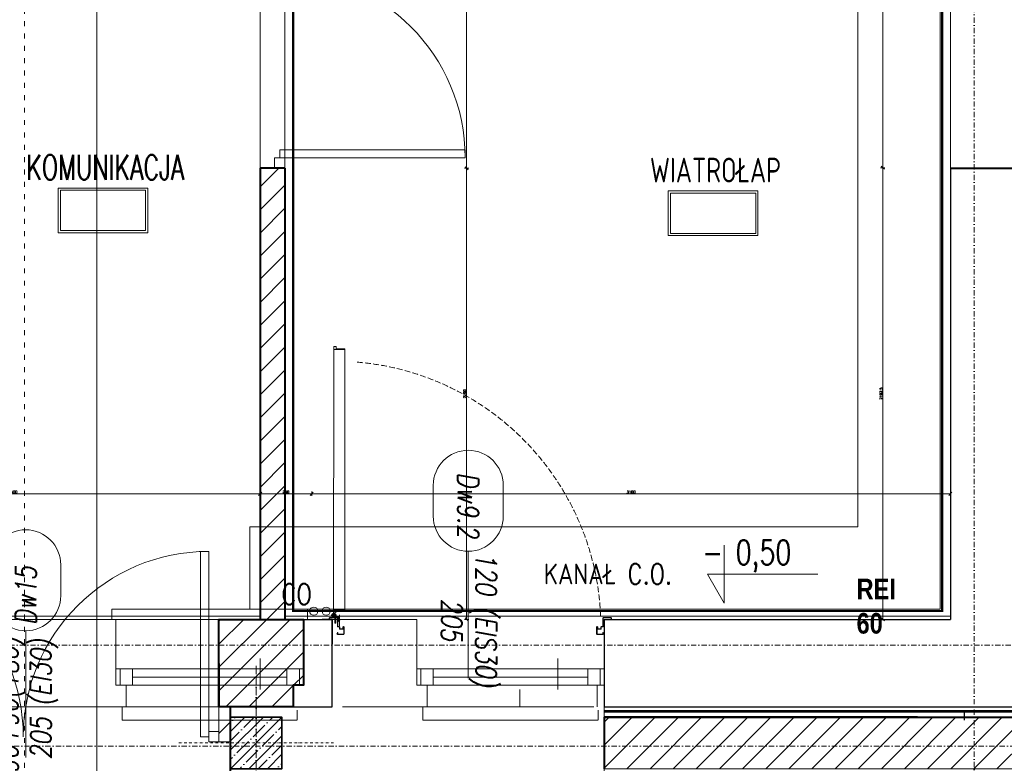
# Model space of a CAD drawing. Header units: millimetres. Extents: x -1893473 to 1546619, y -568027 to 942944.
# Tile 201 of 256: x 174199 to 178978, y -499193 to -495583. Entities that reach past the tile are written whole.
import ezdxf
from ezdxf.enums import TextEntityAlignment as Align

# ---------------------------------------------------------------- set-up
doc = ezdxf.new("R2010")
doc.units = ezdxf.units.MM
doc.header["$LTSCALE"] = 0.2
for name, pattern in [('2_3', [1, 0.5, -0.5]), ('ACAD_ISO03W100', [30, 12, -18]), ('CENTER', [0.6, 0.375, -0.075, 0.075, -0.075]), ('DASHDOT', [25.4, 12.7, -6.35, 0, -6.35]), ('HIDDEN', [9.525, 6.35, -3.175]), ('Hidden Line', [391.222223, 282.222223, -109]), ('HIDDEN2', [4.7625, 3.175, -1.5875])]:
    doc.linetypes.add(name, pattern=pattern)
doc.layers.get('0').update_dxf_attribs({"lineweight": 0})
for name, color, linetype, lineweight in [('! WYPOSAŻENIE', 252, 'Continuous', 5), ('!! 0_ Istn-sciany', 7, 'Continuous', 30), ('!! 0_ Istn-widok', 1, 'Continuous', 15), ('!! 0_ Opis', 3, 'Continuous', 13), ('!! 0_Istn-armatura', 6, 'Continuous', 9), ('!! 0_Istn-cienka', 4, 'Continuous', 9), ('!! 0_Opis_pom', 9, 'Continuous', 13), ('!! 0_Osie', 1, 'DASHDOT', 13), ('!! 1  WYDZIELENIE PPOŻ', 252, 'Continuous', 0), ('!! 1_drzwi-linia', 213, 'Continuous', 5), ('!! 1_Hatch dach', 252, 'Continuous', 5), ('!! 1_hatch projektowane ściany', 4, 'Continuous', 5), ('!! 1_OPIS POM NOWE', 140, 'Continuous', 5), ('!! 1_PROJ Sciany', 2, 'Continuous', 40), ('!! 1_PROJ TERMOIZOL', 132, 'Continuous', 5), ('!! 1_PROJ ŻELBET', 1, 'Continuous', 35), ('!! 2_drzwi opis', 151, 'Continuous', 9), ('!! wymiary osi', 250, 'Continuous', 9), ('0-osie-liniA', 14, 'DASHDOT', 5), ('P-Opis nadproża', 150, 'Continuous', 9), ('P-Osie', 1, 'DASHDOT', 18)]:
    doc.layers.add(name, color=color, linetype=linetype, lineweight=lineweight)
doc.layers.add('!! 0_ramki', color=251, linetype='Continuous', lineweight=9, plot=False)
doc.layers.add('Powierzchnia', color=140, linetype='Continuous', lineweight=5, plot=False)
doc.layers.add('!! 1_ widok', color=4, linetype='Continuous')
doc.layers.add('!! 1_Wyburzenia', color=7, linetype='ACAD_ISO03W100', lineweight=13, true_color=0xff0505)
doc.styles.add('50', font='ROMANS.shx', dxfattribs={"width": 0.8, "height": 10})
doc.styles.add('ARCHETYP', font='romans.shx', dxfattribs={"height": 15})
doc.styles.add('ARIAL', font='tahoma.ttf')
doc.styles.add('SIMPLEX', font='simplex.shx', dxfattribs={"width": 0.77})
doc.styles.add('STYLE7', font='ARIALNB.TTF')
doc.styles.add('TXT', font='simplex.shx')
doc.linetypes.add('ZIGZAG', pattern='A,0.00254,-5.08,[131,ltypeshp.shx,S=5.08,R=0,X=-5.08,Y=0],-10.16,[131,ltypeshp.shx,S=5.08,R=180,X=5.08,Y=0],-5.08', length=20.32254)
doc.dimstyles.new('DIM50', dxfattribs={"dimscale": 5, "dimtxt": 2.5, "dimasz": 1.5, "dimexe": 0, "dimexo": 0, "dimgap": 0.5, "dimtad": 1, "dimdec": 4, "dimrnd": 0.5, "dimdsep": 46, "dimtxsty": 'TXT', "dimblk1": 'TICK1', "dimblk2": 'TICK1', "dimsah": 1, "dimcen": 0, "dimse1": 1, "dimse2": 1, "dimclrd": 1, "dimclre": 7, "dimclrt": 9, "dimadec": 0, "dimazin": 0, "dimtfac": 1, "dimtdec": 4, "dimtmove": 2, "dimatfit": 3, "dimldrblk": 'TICK1', "dimfxl": 1, "dimtolj": 1, "dimarcsym": 0})
pattern_1 = [(45, (-604946.8, 1976053.4), (-56.1266008, 56.1266008), [])]

# ---------------------------------------------------------------- blocks, each defined once
blk = doc.blocks.new('słup 25 x 25')
at = {"layer": '!! 1_Hatch dach'}
h = blk.add_hatch(dxfattribs=at)
h.set_pattern_fill('ANSI35', color=256)
h.set_pattern_definition([(45, (-64242.072, 198338.2015), (-4.49012806, 4.49012806), []), (45, (-64237.5816, 198338.2015), (-4.49012806, 4.49012806), [7.9375, -1.5875, 0, -1.5875])])
h.paths.add_polyline_path([(-12.5, 12.5), (12.5, 12.5), (12.5, -12.5), (-12.5, -12.5)])
at = {"layer": '!! 1_PROJ ŻELBET'}
blk.add_lwpolyline([(-12.5, 12.5), (12.5, 12.5), (12.5, -12.5), (-12.5, -12.5)], close=True, dxfattribs=at)
at = {"layer": '0-osie-liniA', "ltscale": 0.5}
for points in [[(0, 37.5), (0, -37.5)], [(-37.5, 0), (37.5, 0)]]:
    blk.add_lwpolyline(points, dxfattribs=at)
blk = doc.blocks.new('BLOK OSI')
at = {"layer": 'P-Osie'}
for points in [[(53191.21, -193626.89), (53191.21, -199860.82)], [(48625.51, -198090.09), (53810.61, -198090.09)], [(52842.71, -198101.59), (52842.71, -199860.82)], [(52022.72, -198139.09), (55017, -198139.09)]]:
    blk.add_lwpolyline(points, dxfattribs=at)
blk = doc.blocks.new('drzwi dwuskrzydłowe')
for points in [[(68481.18, -214206.57), (68481.18, -214296.57), (68477.18, -214296.57), (68477.18, -214206.57)], [(68653.18, -214206.57), (68653.18, -214296.57), (68657.18, -214296.57), (68657.18, -214206.57)], [(68477.18, -214294.07), (68472.18, -214294.07), (68472.18, -214299.07), (68477.18, -214299.07)], [(68657.18, -214294.07), (68662.18, -214294.07), (68662.18, -214299.07), (68657.18, -214299.07)]]:
    blk.add_lwpolyline(points, close=True)
for centre, start, end in [((68477.18, -214296.57), 0, 90), ((68657.18, -214296.57), 90, 180)]:
    blk.add_arc(centre, 90, start, end)
blk = doc.blocks.new('1_ok-opis')
blk.add_line((0, 111.61), (0, 50))
for points in [[(-17, 128.61), (-17, 143.61)], [(17, 128.61), (17, 143.61)]]:
    blk.add_lwpolyline(points)
for centre, start, end in [((0, 143.61), 0, 180), ((0, 128.61), 180, 0)]:
    blk.add_arc(centre, 17, start, end)
at = {"style": 'ARCHETYP'}
for tag, height, rotation, p in [('NR', 12, 90, (0, 136.9)), ('NR', 12, 270, (0, 136.9)), ('SZEROKOŚĆ', 10, 90, (-8, 78.29)), ('WYSOKOŚĆ', 10, 270, (-8, 78.29)), ('SZEROKOŚĆ', 10, 270, (8, 78.29)), ('WYSOKOŚĆ', 10, 90, (8, 78.29))]:
    blk.add_attdef(tag, text='', height=height, rotation=rotation, dxfattribs=at).set_placement(p, align=Align.MIDDLE)
blk = doc.blocks.new('TICK1')
at = {"color": 2}
blk.add_line((-1, -1), (1, 1), dxfattribs=at)
at = {"color": 0}
for p, q in [((0, 0), (-1, 0)), ((0, -1.4), (0, 1.4))]:
    blk.add_line(p, q, dxfattribs=at)
blk = doc.blocks.new('*D1241')
at = {"layer": '!! wymiary osi', "color": 1, "lineweight": -2, "transparency": 16777216}
blk.add_line((304601.2, -500311.2), (304601.2, -502196.2), dxfattribs=at)
at = {"layer": 'DEFPOINTS', "color": 0, "transparency": 16777216}
for p in [(303849.7, -500303.7), (303849.7, -502203.7), (304601.2, -502203.7)]:
    blk.add_point(p, dxfattribs=at)
at = {"layer": '!! wymiary osi', "color": 1, "lineweight": -2, "transparency": 16777216, "xscale": 7.5, "yscale": 7.5, "zscale": 7.5}
for p, rotation in [((304601.2, -500303.7), 90), ((304601.2, -502203.7), 270)]:
    blk.add_blockref('TICK1', p, dxfattribs=dict(at, rotation=rotation))
at = {"layer": '!! wymiary osi', "color": 9, "transparency": 16777216, "insert": (304513.7, -500762.7), "char_height": 12.5, "attachment_point": 5, "rotation": 90, "style": 'TXT'}
blk.add_mtext('\\A1;1900', dxfattribs=at)
blk = doc.blocks.new('*D1242')
at = {"layer": '!! wymiary osi', "color": 1, "lineweight": -2, "transparency": 16777216}
blk.add_line((304601.2, -502211.2), (304601.2, -504386.2), dxfattribs=at)
at = {"layer": 'DEFPOINTS', "color": 0, "transparency": 16777216}
for p in [(303849.7, -502203.7), (303849.7, -504393.7), (304601.2, -504393.7)]:
    blk.add_point(p, dxfattribs=at)
at = {"layer": '!! wymiary osi', "color": 1, "lineweight": -2, "transparency": 16777216, "xscale": 7.5, "yscale": 7.5, "zscale": 7.5}
for p, rotation in [((304601.2, -502203.7), 90), ((304601.2, -504393.7), 270)]:
    blk.add_blockref('TICK1', p, dxfattribs=dict(at, rotation=rotation))
at = {"layer": '!! wymiary osi', "color": 9, "transparency": 16777216, "insert": (304592.4, -503298.7), "char_height": 12.5, "attachment_point": 5, "rotation": 90, "style": 'TXT'}
blk.add_mtext('\\A1;2190', dxfattribs=at)
blk = doc.blocks.new('*D1243')
at = {"layer": '!! wymiary osi', "color": 1, "lineweight": -2, "transparency": 16777216}
blk.add_line((306942.2, -503784.1), (303857.2, -503784.1), dxfattribs=at)
at = {"layer": 'DEFPOINTS', "color": 0, "transparency": 16777216}
for p in [(303849.7, -503784.1), (303849.7, -504393.7), (306949.7, -504393.7)]:
    blk.add_point(p, dxfattribs=at)
at = {"layer": '!! wymiary osi', "color": 1, "lineweight": -2, "transparency": 16777216, "xscale": 7.5, "yscale": 7.5, "zscale": 7.5, "rotation": 180}
blk.add_blockref('TICK1', (303849.7, -503784.1), dxfattribs=at)
at = {"layer": '!! wymiary osi', "color": 1, "lineweight": -2, "transparency": 16777216, "xscale": 7.5, "yscale": 7.5, "zscale": 7.5}
blk.add_blockref('TICK1', (306949.7, -503784.1), dxfattribs=at)
at = {"layer": '!! wymiary osi', "color": 9, "transparency": 16777216, "insert": (305399.7, -503775.3), "char_height": 12.5, "attachment_point": 5, "style": 'TXT'}
blk.add_mtext('\\A1;3100', dxfattribs=at)
blk = doc.blocks.new('*D1244')
at = {"layer": '!! wymiary osi', "color": 1, "lineweight": -2, "transparency": 16777216}
blk.add_line((303842.2, -503784.1), (303607.2, -503784.1), dxfattribs=at)
at = {"layer": 'DEFPOINTS', "color": 0, "transparency": 16777216}
for p in [(303599.7, -503784.1), (303599.7, -504393.7), (303849.7, -504393.7)]:
    blk.add_point(p, dxfattribs=at)
at = {"layer": '!! wymiary osi', "color": 1, "lineweight": -2, "transparency": 16777216, "xscale": 7.5, "yscale": 7.5, "zscale": 7.5, "rotation": 180}
blk.add_blockref('TICK1', (303599.7, -503784.1), dxfattribs=at)
at = {"layer": '!! wymiary osi', "color": 1, "lineweight": -2, "transparency": 16777216, "xscale": 7.5, "yscale": 7.5, "zscale": 7.5}
blk.add_blockref('TICK1', (303849.7, -503784.1), dxfattribs=at)
at = {"layer": '!! wymiary osi', "color": 9, "transparency": 16777216, "insert": (303724.7, -503775.3), "char_height": 12.5, "attachment_point": 5, "style": 'TXT'}
blk.add_mtext('\\A1;250', dxfattribs=at)
blk = doc.blocks.new('*D1245')
at = {"layer": '!! wymiary osi', "color": 1, "lineweight": -2, "transparency": 16777216}
blk.add_line((303592.2, -503784.1), (301207.2, -503784.1), dxfattribs=at)
at = {"layer": 'DEFPOINTS', "color": 0, "transparency": 16777216}
for p in [(301199.7, -503288.7), (301199.7, -503784.1), (303599.7, -504393.7)]:
    blk.add_point(p, dxfattribs=at)
at = {"layer": '!! wymiary osi', "color": 1, "lineweight": -2, "transparency": 16777216, "xscale": 7.5, "yscale": 7.5, "zscale": 7.5, "rotation": 180}
blk.add_blockref('TICK1', (301199.7, -503784.1), dxfattribs=at)
at = {"layer": '!! wymiary osi', "color": 1, "lineweight": -2, "transparency": 16777216, "xscale": 7.5, "yscale": 7.5, "zscale": 7.5}
blk.add_blockref('TICK1', (303599.7, -503784.1), dxfattribs=at)
at = {"layer": '!! wymiary osi', "color": 9, "transparency": 16777216, "insert": (302399.7, -503775.3), "char_height": 12.5, "attachment_point": 5, "style": 'TXT'}
blk.add_mtext('\\A1;2400', dxfattribs=at)
blk = doc.blocks.new('*D1290')
at = {"layer": '!! wymiary osi', "color": 1, "lineweight": -2, "transparency": 16777216}
blk.add_line((306621.6, -500311.2), (306621.6, -502193.8), dxfattribs=at)
at = {"layer": 'DEFPOINTS', "color": 0, "transparency": 16777216}
for p in [(306949.7, -500303.7), (306621.6, -502201.3), (306949.7, -502201.3)]:
    blk.add_point(p, dxfattribs=at)
at = {"layer": '!! wymiary osi', "color": 1, "lineweight": -2, "transparency": 16777216, "xscale": 7.5, "yscale": 7.5, "zscale": 7.5}
for p, rotation in [((306621.6, -500303.7), 90), ((306621.6, -502201.3), 270)]:
    blk.add_blockref('TICK1', p, dxfattribs=dict(at, rotation=rotation))
at = {"layer": '!! wymiary osi', "color": 9, "transparency": 16777216, "insert": (306612.8, -501252.5), "char_height": 12.5, "attachment_point": 5, "rotation": 90, "style": 'TXT'}
blk.add_mtext('\\A1;1897.5', dxfattribs=at)
blk = doc.blocks.new('*D1291')
at = {"layer": '!! wymiary osi', "color": 1, "lineweight": -2, "transparency": 16777216}
blk.add_line((306621.6, -502208.8), (306621.6, -504386.2), dxfattribs=at)
at = {"layer": 'DEFPOINTS', "color": 0, "transparency": 16777216}
for p in [(306949.7, -502201.3), (306621.6, -504393.7), (306949.7, -504393.7)]:
    blk.add_point(p, dxfattribs=at)
at = {"layer": '!! wymiary osi', "color": 1, "lineweight": -2, "transparency": 16777216, "xscale": 7.5, "yscale": 7.5, "zscale": 7.5}
for p, rotation in [((306621.6, -502201.3), 90), ((306621.6, -504393.7), 270)]:
    blk.add_blockref('TICK1', p, dxfattribs=dict(at, rotation=rotation))
at = {"layer": '!! wymiary osi', "color": 9, "transparency": 16777216, "insert": (306612.8, -503297.5), "char_height": 12.5, "attachment_point": 5, "rotation": 90, "style": 'TXT'}
blk.add_mtext('\\A1;2192.5', dxfattribs=at)
blk = doc.blocks.new('zaw-dr-90-p')
at = {"color": 2, "linetype": 'CENTER', "ltscale": 0.2}
for p, q in [((12, 0), (-12, 0)), ((0, 12), (0, -12)), ((24.5, 24), (31, 24)), ((24.5, 19), (31, 19))]:
    blk.add_line(p, q, dxfattribs=at)
at = {"ltscale": 0.2}
for p, q in [((10, 12), (6.5, 12)), ((10, 0), (10, 6.5))]:
    blk.add_line(p, q, dxfattribs=at)
blk.add_lwpolyline([(0, 6.5), (23.5, 6.5, 0.414214), (28, 11), (28, 31), (24.5, 31), (24.5, 11, -0.414214), (23.5, 10), (0, 10, 4.561698), (7.6, 6.5), (4.9, 4.2)], format="xyb", dxfattribs=at)
blk.add_lwpolyline([(-0.2, -0.2), (-2.5, -0.2), (-2.5, 0.2), (-0.2, 0.2), (-0.2, 2.5), (0.2, 2.5), (0.2, 0.2), (2.8, 0.2), (2.8, -0.2), (0.2, -0.2), (0.2, -2.8), (-0.2, -2.8)], close=True)
blk.add_lwpolyline([(10, 10), (10, 39), (6.5, 39), (6.5, 10)], dxfattribs=at)
blk.add_circle((0, 0), 6.5, dxfattribs=at)
blk = doc.blocks.new('DRZWI 120')
for p, q in [((61730.6, -195070.09), (61730.6, -195069.59)), ((61736.33, -195070.29), (61737.2, -195070.29)), ((61736.46, -195070.29), (61737.2, -195070.29)), ((61736.96, -195070.29), (61737.2, -195070.29)), ((61730.6, -195199.09), (61730.6, -195199.59)), ((61739.76, -195198.09), (61734.36, -195198.09)), ((61738.56, -195199.69), (61738.56, -195198.49)), ((61742.01, -195197.64), (61742.01, -195195.64)), ((61742.31, -195197.64), (61742.01, -195197.64)), ((61742.11, -195195.54), (61746.61, -195195.54)), ((61742.31, -195197.64), (61742.31, -195199.44)), ((61868.8, -195195.53), (61742.41, -195195.54)), ((61742.41, -195200.94), (61742.41, -195195.54)), ((61868.5, -195200.93), (61868.5, -195195.53)), ((61868.9, -195199.74), (61868.9, -195195.63)), ((61868.9, -195199.74), (61868.9, -195195.85)), ((61738.56, -195199.69), (61739.66, -195199.69)), ((61740.81, -195199.94), (61740.81, -195200.84)), ((61741.81, -195199.94), (61740.81, -195199.94)), ((61740.91, -195200.94), (61746.61, -195200.94)), ((61870, -195200.93), (61742.41, -195200.94)), ((61870.1, -195199.74), (61870.1, -195200.83))]:
    blk.add_line(p, q)
at = {"lineweight": 30}
for points in [[(61737.57, -195069.59), (61737.57, -195064.59)], [(61737.57, -195069.59), (61725.57, -195069.59)], [(61737.57, -195201.59), (61725.57, -195201.59)], [(61737.57, -195201.59), (61737.57, -195206.59)]]:
    blk.add_lwpolyline(points, dxfattribs=at)
at = {"ltscale": 0.2}
for points in [[(61736.4, -195070.11), (61734.22, -195070.11, 0.414214), (61733.88, -195070.45), (61733.88, -195070.9, -0.414214), (61733.72, -195071.06), (61733.12, -195071.06, 0.414214), (61732.78, -195071.4), (61732.78, -195072.58, 0.414214), (61733.12, -195072.92), (61733.79, -195072.92, -1), (61733.79, -195073.11), (61730.6, -195073.11, -0.414214), (61730.44, -195072.95), (61730.44, -195070.43, -0.414214), (61730.6, -195070.27), (61731.16, -195070.27), (61731.16, -195070.09), (61730.6, -195070.09, 0.414214), (61730.26, -195070.43), (61730.26, -195072.95, 0.414214), (61730.6, -195073.29), (61733.79, -195073.29, 1), (61733.79, -195072.74), (61733.12, -195072.74, -0.414214), (61732.96, -195072.58), (61732.96, -195071.4, -0.414214), (61733.12, -195071.24), (61733.72, -195071.24, 0.414214), (61734.06, -195070.9), (61734.06, -195070.45, -0.414214), (61734.22, -195070.29), (61736.28, -195070.29)], [(61736.15, -195070.29), (61738.12, -195070.29, 0.414214), (61738.46, -195069.95), (61738.46, -195066.43, 0.414214), (61738.12, -195066.09), (61737.56, -195066.09), (61737.56, -195066.27), (61738.12, -195066.27, -0.414214), (61738.28, -195066.43), (61738.28, -195068.89)], [(61738.28, -195068.89), (61738.28, -195069.95, -0.414214), (61738.12, -195070.11), (61736.15, -195070.11)], [(61738.28, -195199.94), (61738.28, -195199.23, 0.414214), (61738.12, -195199.07), (61734.22, -195199.07, -0.414214), (61733.88, -195198.73), (61733.88, -195198.28, 0.414214), (61733.72, -195198.12), (61733.12, -195198.12, -0.414214), (61732.78, -195197.78), (61732.78, -195196.6, -0.414214), (61733.12, -195196.26), (61733.79, -195196.26, 1), (61733.79, -195196.07), (61730.6, -195196.07, 0.414214), (61730.44, -195196.23), (61730.44, -195198.75, 0.414214), (61730.6, -195198.91), (61731.16, -195198.91), (61731.16, -195199.09), (61730.6, -195199.09, -0.414214), (61730.26, -195198.75), (61730.26, -195196.23, -0.414214), (61730.6, -195195.89), (61733.79, -195195.89, -1), (61733.79, -195196.44), (61733.12, -195196.44, 0.414214), (61732.96, -195196.6), (61732.96, -195197.78, 0.414214), (61733.12, -195197.94), (61733.72, -195197.94, -0.414214), (61734.06, -195198.28), (61734.06, -195198.73, 0.414214), (61734.22, -195198.89), (61738.12, -195198.89, -0.414214), (61738.46, -195199.23), (61738.46, -195202.75, -0.414214), (61738.12, -195203.09), (61737.56, -195203.09), (61737.56, -195202.91), (61738.12, -195202.91, 0.414214), (61738.28, -195202.75), (61738.28, -195200.29)]]:
    blk.add_lwpolyline(points, format="xyb", dxfattribs=at)
for points in [[(61713.6, -195135.59), (61754.47, -195135.59)], [(61738.28, -195200.29), (61738.28, -195200.54), (61738.46, -195200.54), (61738.46, -195199.54), (61738.28, -195199.54), (61738.28, -195199.94)], [(61870.1, -195199.74), (61868.9, -195199.74)]]:
    blk.add_lwpolyline(points)
blk.add_lwpolyline([(61737.46, -195199.07), (61737.46, -195198.89), (61736.06, -195198.89), (61736.06, -195199.07)], close=True)
at = {"linetype": 'Hidden Line', "lineweight": 9, "ltscale": 0.05}
blk.add_arc((61733.78, -195200.36), 129.12, 4.8005, 87.6944, dxfattribs=at)
for centre, radius, start, end in [((61741.81, -195199.44), 0.5, 270, 0), ((61742.11, -195195.64), 0.1, 90, 180), ((61868.8, -195195.63), 0.1, 0, 90), ((61739.66, -195199.59), 0.1, 270, 0), ((61740.91, -195200.84), 0.1, 180, 270), ((61870, -195200.83), 0.1, 270, 0)]:
    blk.add_arc(centre, radius, start, end)
at = {"xscale": 0.09999999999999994, "yscale": 0.09999999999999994, "zscale": 0.09999999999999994, "rotation": 90.00000000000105}
blk.add_blockref('zaw-dr-90-p', (61739.56, -195200.94), dxfattribs=at)
blk = doc.blocks.new('oznaczenie przekroi')
at = {"layer": '!! 1_Wyburzenia'}
blk.add_lwpolyline([(88789.92, -193651.73), (88789.92, -199799.74)], dxfattribs=at)
blk = doc.blocks.new('A$C2EB40A8D')
at = {"layer": '!! 1_hatch projektowane ściany'}
h = blk.add_hatch(dxfattribs=at)
h.set_pattern_fill('ANSI31', color=256, scale=25)
h.set_pattern_definition(pattern_1)
h.paths.add_polyline_path([(11818.87011, -4092.48603), (11698.87011, -4092.48603), (11698.87011, -1902.48603), (11818.87011, -1902.48603)])
h = blk.add_hatch(dxfattribs=at)
h.set_pattern_fill('ANSI31', color=256, scale=25)
h.set_pattern_definition(pattern_1)
h.paths.add_polyline_path([(11498.89315, -4517.08775), (11498.87011, -4092.48603), (11908.87011, -4092.48603), (11908.87011, -4412.48603), (11858.87011, -4412.48603), (11858.89315, -4517.08775)])
h = blk.add_hatch(dxfattribs=at)
h.set_pattern_fill('ANSI31', color=256, scale=25)
h.set_pattern_definition([(45, (-604946.8, 1976068.4), (-56.1266008, 56.1266008), [])])
h.paths.add_polyline_path([(11553.89315, -4567.48603), (11498.87011, -4567.48603), (11498.87011, -4687.48603), (11553.89315, -4687.48603)])
h = blk.add_hatch(dxfattribs=at)
h.set_pattern_fill('ANSI31', color=256, scale=25)
h.set_pattern_definition([(45, (-604946.8, 1975938.4), (-56.1266008, 56.1266008), [])])
h.paths.add_polyline_path([(11803.89315, -9717.48603), (11803.89315, -9467.48603), (14243.89315, -9467.48603), (14243.89315, -7867.48603), (11803.89315, -7867.48603), (11803.89315, -7617.48603), (17553.89315, -7617.48603), (17553.89315, -4817.48603), (13368.87011, -4817.48603), (13368.87011, -4567.48603), (17803.89315, -4567.48603), (17803.89315, -7867.48603), (14393.89315, -7867.48603), (14393.89315, -9717.48603)])
at = {"layer": '!! 0_ Istn-sciany'}
for points in [[(15048.87011, -1902.48603), (15048.87011, -4092.48603)], [(11908.87011, -4092.48603), (12048.87011, -4092.48603)], [(11908.87011, -4092.48603), (11908.87011, -4412.48603)], [(12048.87011, -4517.08775), (12048.87011, -4092.48591)], [(13368.85981, -4092.51805), (13368.85981, -4517.08758)], [(13368.87011, -4092.51805), (15048.87011, -4092.48603)], [(11858.87011, -4412.48603), (11908.87011, -4412.48603)], [(11858.87011, -4412.48603), (11858.87011, -4517.08775)], [(11858.87011, -4517.08775), (12048.87011, -4517.08775)], [(13368.87011, -4517.08775), (15503.84707, -4517.08775)]]:
    blk.add_lwpolyline(points, dxfattribs=at)
at = {"layer": '!! 0_ Istn-widok'}
for points in [[(10978.87011, -4042.48603), (11928.87011, -4042.48603)], [(11928.87011, -4092.48603), (11928.87011, -4042.48603)], [(12168.87011, -4092.48603), (12048.87011, -4092.48603)]]:
    blk.add_lwpolyline(points, dxfattribs=at)
at = {"layer": '!! 0_ Opis'}
for points in [[(13951.51886, -3732.97081), (13951.51886, -4012.98846)], [(13951.51886, -4012.98846), (13870.68473, -3872.97963)], [(13870.68473, -3872.97963), (14405.0268, -3872.97963)]]:
    blk.add_lwpolyline(points, dxfattribs=at)
at = {"layer": '!! 0_Istn-armatura'}
for centre in [(11958.87011, -4052.48603), (12018.87011, -4052.48603)]:
    blk.add_circle(centre, 20, dxfattribs=at)
at = {"layer": '!! 0_Istn-cienka', "linetype": 'HIDDEN', "ltscale": 2}
for points in [[(14598.87011, 1657.51397), (14598.87011, -3642.48603)], [(14998.87011, 1657.51397), (14998.87011, -4042.48603)], [(11648.87011, -3642.48603), (14598.87011, -3642.48603)], [(11648.87011, -3642.48603), (11648.87011, -4042.48603)], [(11648.87011, -4042.48603), (14998.87011, -4042.48603)], [(10998.87011, -4092.48603), (11908.87011, -4092.48603)], [(11858.89315, -4517.08775), (11048.87011, -4517.08775)], [(13318.89315, -4517.11977), (12508.87011, -4517.11977)]]:
    blk.add_lwpolyline(points, dxfattribs=at)
at = {"layer": '!! 0_ramki'}
blk.add_lwpolyline([(-31093.9525, 4834.99151), (10906.0475, 4834.99151), (10906.0475, -24865.00849), (-31093.9525, -24865.00849)], close=True, dxfattribs=at)
at = {"layer": '!! 1  WYDZIELENIE PPOŻ', "color": 20, "linetype": '2_3', "ltscale": 10, "true_color": 0xf65c09, "const_width": 10}
blk.add_lwpolyline([(15008.87011, -4052.48603), (15008.87011, 1617.51397), (11858.87011, 1617.51397), (11858.87011, -4052.48603)], close=True, dxfattribs=at)
at = {"layer": '!! 1  WYDZIELENIE PPOŻ'}
for points in [[(13368.87011, -4217.48603), (13368.87011, -4975.58682)], [(13368.87011, -4817.48603), (13368.87011, -4567.48603)]]:
    blk.add_lwpolyline(points, dxfattribs=at)
at = {"layer": '!! 1  WYDZIELENIE PPOŻ', "color": 20, "linetype": '2_3', "ltscale": 10, "true_color": 0xf65c09, "const_width": 10}
blk.add_lwpolyline([(13368.87011, -4537.08775), (15488.87011, -4537.08775)], dxfattribs=at)
at = {"layer": '!! 1_ widok'}
blk.add_lwpolyline([(15116.33675, -4532.48603), (15116.33675, -4582.48603)], dxfattribs=at)
at = {"layer": '!! 1_hatch projektowane ściany'}
for points in [[(11818.87011, -4092.48603), (11698.87011, -4092.48603), (11698.87011, -1902.48603), (11818.87011, -1902.48603)], [(11553.89315, -4517.08775), (11498.87011, -4517.08775), (11498.87011, -4687.48603), (11553.89315, -4687.48603)], [(11803.89315, -9717.48603), (11803.89315, -9467.48603), (14243.89315, -9467.48603), (14243.89315, -7867.48603), (11803.89315, -7867.48603), (11803.89315, -7617.48603), (17553.89315, -7617.48603), (17553.89315, -4817.48603), (13368.87011, -4817.48603), (13368.87011, -4567.48603), (17803.89315, -4567.48603), (17803.89315, -7867.48603), (14393.89315, -7867.48603), (14393.89315, -9717.48603)]]:
    blk.add_lwpolyline(points, close=True, dxfattribs=at)
at = {"layer": '!! 1_OPIS POM NOWE'}
for points in [[(10718.33068, -2216.21983), (11153.53068, -2216.21983), (11153.53068, -1998.61983), (10718.33068, -1998.61983)], [(10729.21068, -2205.33983), (11142.65068, -2205.33983), (11142.65068, -2009.49983), (10729.21068, -2009.49983)], [(13679.79715, -2229.49016), (14114.99715, -2229.49016), (14114.99715, -2011.89016), (13679.79715, -2011.89016)], [(13690.67715, -2218.61016), (14104.11715, -2218.61016), (14104.11715, -2022.77016), (13690.67715, -2022.77016)]]:
    blk.add_lwpolyline(points, close=True, dxfattribs=at)
at = {"layer": '!! 1_PROJ Sciany'}
blk.add_line((11553.89315, -4517.48603), (11553.89315, -5802.495), dxfattribs=at)
for points in [[(11698.87011, -1902.48603), (11698.87011, -4092.48603)], [(11818.87011, -1902.48603), (11698.87011, -1902.48603)], [(11818.87011, -1902.48603), (11818.87011, -4092.48603)], [(15048.87011, -1902.48603), (15488.87011, -1902.48603)], [(11498.87011, -4517.08775), (11498.87011, -4092.48603)], [(13368.87011, -4567.48603), (18152.65941, -4567.48603)], [(14888.87011, -4567.48603), (13368.87011, -4567.48603)], [(13368.87011, -4567.48603), (13368.87011, -4817.48603)]]:
    blk.add_lwpolyline(points, dxfattribs=at)
blk.add_lwpolyline([(11498.89315, -4517.08775), (11498.87011, -4092.48603), (11908.87011, -4092.48603), (11908.87011, -4412.48603), (11858.87011, -4412.48603), (11858.89315, -4517.08775)], close=True, dxfattribs=at)
at = {"layer": '!! 1_PROJ TERMOIZOL', "linetype": 'ZIGZAG', "ltscale": 0.5}
blk.add_lwpolyline([(13368.87011, -4542.48603), (15488.87011, -4542.48603)], dxfattribs=at)
at = {"layer": '!! 1_Wyburzenia', "linetype": 'HIDDEN2', "ltscale": 3}
for points in [[(15048.87011, -912.48603), (15048.87011, -1900.08405)], [(10978.87011, -4092.48603), (10978.87011, -4042.48603)], [(10358.87011, -4092.48603), (10998.87011, -4092.48603)], [(10998.87011, -4092.48603), (10998.87011, -4412.48603)], [(12458.87011, -4092.55006), (12048.87011, -4092.54012)], [(12458.87011, -4092.55006), (12458.87011, -4412.55006)], [(13333.84707, -4517.15178), (13333.84707, -4412.55006), (13368.87011, -4412.55006), (13368.87011, -4092.51805)], [(11698.87011, -4282.51003), (11698.87011, -4432.4428)], [(13143.89315, -4282.54204), (13143.89315, -4432.47482)], [(10998.87011, -4332.48603), (11908.87011, -4332.48603)], [(12458.87011, -4332.55006), (13368.87011, -4332.55006)], [(11078.87011, -4372.48603), (11828.87011, -4372.48603)], [(12538.87011, -4372.55006), (13288.87011, -4372.55006)], [(10998.87011, -4412.48603), (11048.87011, -4412.48603)], [(10998.87011, -4412.48603), (11908.87011, -4412.48603)], [(11048.87011, -4412.48603), (11048.87011, -4517.08775)], [(11498.87011, -4517.08775), (11498.87011, -4432.51003)], [(12458.87011, -4412.55006), (12508.87011, -4412.55006)], [(12458.87011, -4412.55006), (13368.87011, -4412.55006)], [(12508.87011, -4412.55006), (12508.87011, -4517.15178)], [(12958.87011, -4517.11977), (12958.87011, -4432.54204)], [(13333.84707, -4412.55006), (13333.84707, -4517.15178)], [(10308.87011, -4517.08775), (11048.87011, -4517.08775)], [(11028.87011, -4517.08775), (11028.87011, -4582.48603)], [(11878.87011, -4532.48603), (11878.87011, -4582.48603)], [(12508.87011, -4517.11977), (12098.87011, -4517.10982)], [(12488.87011, -4517.11977), (12488.87011, -4582.51805)], [(13338.87011, -4532.51805), (13338.87011, -4582.51805)], [(11878.87011, -4582.48603), (11028.87011, -4582.48603)], [(13338.87011, -4582.51805), (12488.87011, -4582.51805)]]:
    blk.add_lwpolyline(points, dxfattribs=at)
for points in [[(11018.87011, -4412.48603), (11078.87011, -4412.48603), (11078.87011, -4332.48603), (11018.87011, -4332.48603)], [(11828.87011, -4412.48603), (11888.87011, -4412.48603), (11888.87011, -4332.48603), (11828.87011, -4332.48603)], [(12478.87011, -4412.55006), (12538.87011, -4412.55006), (12538.87011, -4332.55006), (12478.87011, -4332.55006)], [(13288.87011, -4412.55006), (13348.87011, -4412.55006), (13348.87011, -4332.55006), (13288.87011, -4332.55006)]]:
    blk.add_lwpolyline(points, close=True, dxfattribs=at)
at = {"layer": 'Powierzchnia'}
for points in [[(11698.87011, 1672.91225), (9298.87011, 1672.91225), (9298.87011, -4077.08775), (11698.87011, -4077.08775)], [(11818.87011, -4077.08775), (15048.87011, -4077.08775), (15048.87011, 1672.91225), (11818.87011, 1672.91225)]]:
    blk.add_lwpolyline(points, close=True, dxfattribs=at)
at = {"layer": '!! 0_Osie', "xscale": 10, "yscale": 10, "zscale": 10}
blk.add_blockref('BLOK OSI', (-516748.24414, 1976683.397), dxfattribs=at)
at = {"layer": '!! 1_drzwi-linia', "yscale": 10, "zscale": 10}
for name, p, xscale, rotation in [('drzwi dwuskrzydłowe', (2154759.6061, 684719.33558), 10, 270), ('DRZWI 120', (1964049.77862, -621515.48696), -10, 269.9986103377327)]:
    blk.add_blockref(name, p, dxfattribs=dict(at, xscale=xscale, rotation=rotation))
at = {"layer": '!! 1_drzwi-linia', "xscale": 10, "yscale": 10, "zscale": 10}
blk.add_blockref('drzwi dwuskrzydłowe', (-675122.9515, 2138303.24996), dxfattribs=at)
at = {"layer": '!! 1_hatch projektowane ściany', "xscale": 10, "yscale": 10, "zscale": 10}
blk.add_blockref('słup 25 x 25', (11678.89315, -4692.48603), dxfattribs=at)
at = {"layer": '!! 1_Wyburzenia', "xscale": 10, "yscale": 10, "zscale": 10}
blk.add_blockref('oznaczenie przekroi', (-877343.67123, 1976068.79528), dxfattribs=at)
at = {"layer": '!! 2_drzwi opis'}
ref = blk.add_blockref('1_ok-opis', (12708.86664, -4877.84266), dxfattribs=dict(at, xscale=-10, yscale=10, zscale=10, rotation=359.9999963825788))
ref.add_attrib('SZEROKOŚĆ', '205', dxfattribs={"layer": '0', "height": 100, "rotation": 269.99999638, "style": '50', "oblique": 10, "width": 0.8}).set_placement((12628.86669, -4094.93413), align=Align.MIDDLE)
ref.add_attrib('WYSOKOŚĆ', '120 (EIS30)', dxfattribs={"layer": '0', "height": 100, "rotation": 269.99999638, "style": '50', "oblique": 10, "width": 0.8}).set_placement((12788.86669, -4094.93414), align=Align.MIDDLE)
ref.add_attrib('NR', 'Dw9.2', dxfattribs={"layer": '0', "height": 100, "rotation": 269.99999638, "style": '50', "oblique": 10, "width": 0.8}).set_placement((12708.86672, -3538.31585), align=Align.MIDDLE)
ref = blk.add_blockref('1_ok-opis', (10560.69252, -5263.71145), dxfattribs=dict(at, xscale=-10, yscale=10, zscale=10, rotation=359.9999963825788))
ref.add_attrib('WYSOKOŚĆ', '90+90(180) ', dxfattribs={"layer": '0', "height": 100, "rotation": 89.99999638, "style": '50', "oblique": 10, "width": 0.8}).set_placement((10480.69257, -4480.80292), align=Align.MIDDLE)
ref.add_attrib('SZEROKOŚĆ', '205 (EI30)', dxfattribs={"layer": '0', "height": 100, "rotation": 89.99999638, "style": '50', "oblique": 10, "width": 0.8}).set_placement((10640.69257, -4480.80293), align=Align.MIDDLE)
ref.add_attrib('NR', 'Dw15', dxfattribs={"layer": '0', "height": 100, "rotation": 89.99999638, "style": '50', "oblique": 10, "width": 0.8}).set_placement((10560.69261, -3977.599), align=Align.MIDDLE)
at = {"layer": '! WYPOSAŻENIE', "color": 20, "true_color": 0xf65c09, "insert": (14593.37168, -3894.82217), "char_height": 100, "attachment_point": 1, "style": 'STYLE7'}
blk.add_mtext_dynamic_manual_height_columns('REI 60', width=58.1261145, gutter_width=75, heights=[0], dxfattribs=at)
at = {"layer": '!! 0_ Opis', "style": 'SIMPLEX', "width": 0.75}
blk.add_text('- 0,50', height=120, dxfattribs=at).set_placement((13844.64437, -3827.19844))
at = {"layer": '!! 0_Istn-armatura', "style": 'ARCHETYP', "width": 0.8}
for s, p in [('KANAŁ C.O.', (13075.42542, -3922.17321)), ('CO', (11802.45592, -4020.66605))]:
    blk.add_text(s, height=100, rotation=0.00000004, dxfattribs=at).set_placement(p)
at = {"layer": '!! 0_Opis_pom', "ltscale": 0.7, "style": 'ARIAL'}
for tag, p in [('B1,21', (-891.77727, 31796.97458)), ('A1,16', (-13651.31084, 31587.95236)), ('B1,19', (-5798.61305, 31587.22944)), ('B1/17', (-9701.43347, 31565.05244)), ('1,23', (10805.41388, 31565.05244)), ('1,22', (4526.58954, 31507.65132)), ('A1,1', (-16866.13618, 31459.3792)), ('B1,18', (-7791.62894, 31330.08444)), ('B1,20', (-2961.4347, 31167.05787)), ('A1,6', (-19287.17717, 30923.71998)), ('B1,1', (14135.63445, 30913.92963)), ('B1,3', (17346.74696, 30023.81022)), ('B1,4', (29817.71501, 29157.67457)), ('A1,5', (-23454.5385, 28820.77901)), ('A1,2', (-17502.57721, 28602.57524)), ('B1,2D', (2616.16402, 28559.52261)), ('A1,15', (-13651.31084, 28261.46046)), ('B1,4', (29883.58177, 28158.35876)), ('B1,2B', (18801.54781, 27650.12382)), ('B1,2A', (13086.7373, 27376.04393)), ('A1,3', (-16846.27912, 25980.40356)), ('B1,8', (9089.53994, 25356.27639)), ('B1,6', (31915.87888, 23754.79829)), ('A1,4', (-24010.17576, 23559.17399)), ('B1,14', (-11621.32288, 23261.44183)), ('B1,13', (-3080.55208, 22924.09997)), ('B1,5', (29245.49088, 22896.69268)), ('B1,10', (3982.60923, 22874.21277)), ('B1,9', (5634.43488, 22623.92098)), ('B1,2C', (13327.26639, 22378.5328)), ('B1,7', (16398.41175, 22348.28836)), ('B1,11', (5553.20442, 20939.83877)), ('B1,12', (3693.27174, 20628.72148)), ('C1,3', (5969.08376, 16336.01084)), ('C1,2', (11955.93711, 11671.55655)), ('C1,1', (15659.17205, 11415.94196)), ('C1,4', (5140.00888, 9205.5831)), ('C1,5', (5680.4486, 6154.54995)), ('C1,10', (16327.05085, 6080.66085)), ('C1,9', (16526.57171, 3173.45283)), ('C1,6', (6367.37903, 2771.84181)), ('D0,18', (-1981.87701, -110.73158)), ('D0,7', (-13531.42299, -1159.67649)), ('C1,7', (7275.77161, -1303.00991)), ('D0,17', (2064.87671, -1345.69113)), ('D0,3', (-9324.21674, -1442.63631)), ('D0,6', (-17529.61851, -1957.37463)), ('D0,10', (-21369.4432, -2140.60378)), ('D,09', (-12990.08379, -2746.32902)), ('D0,2', (-5516.19514, -3101.87722)), ('D0,16', (2266.73061, -3284.15369)), ('D0,8', (-14357.79539, -3567.69719)), ('D0,5', (-10461.54478, -3629.26575)), ('D0,4', (-8396.53404, -4353.7937)), ('D0,15', (1974.41895, -5205.84774)), ('D0,1', (-5633.49598, -5662.48534)), ('D0,11', (-23334.09291, -6045.78706)), ('D0,12', (-22436.85763, -9302.9678)), ('D0,13', (-22436.85763, -11581.16526)), ('D0,14', (-13645.94445, -11884.57769))]:
    blk.add_attdef(tag, text='', height=119.68, dxfattribs=at).set_placement(p, align=Align.MIDDLE_CENTER)
at = {"layer": '!! 1_OPIS POM NOWE', "style": 'TXT', "width": 0.7}
for s, p in [('KOMUNIKACJA', (10947.08201, -1958.1567)), ('WIATROŁAP', (13908.54848, -1971.42704))]:
    blk.add_text(s, height=120, dxfattribs=at).set_placement(p, align=Align.CENTER)
at = {"layer": '!! 1_OPIS POM NOWE', "style": 'ARIAL'}
for tag, p in [('C1.7A', (7769.3756, 685.765)), ('C1.7C', (7655.80151, -2045.04756)), ('C1.8B', (10935.93068, -2107.41983)), ('C1.8A', (13897.39715, -2120.69016)), ('C1.7B', (8274.43201, -3270.18959)), ('E1.2', (16701.02923, -5331.07351)), ('E1.5E', (21974.23379, -5463.99012)), ('E1.5D', (24989.27391, -5785.36474)), ('E1.1', (8357.81567, -5851.01076)), ('E1.5C', (25222.53959, -6394.64172)), ('E1.5B', (27694.70831, -7009.86571)), ('E1.6', (5279.46063, -8141.28746)), ('E1.5A', (25547.9555, -8495.18994)), ('E1.5G', (23977.19473, -9792.46695)), ('E1.5F', (22414.7084, -9822.66389)), ('E1,4', (13935.69867, -10458.20073)), ('E1.5L', (28030.8296, -11267.7725)), ('E1.3', (5639.18862, -11994.01941)), ('E1.5H', (23988.49716, -12231.38049)), ('E1.5K', (27714.73934, -12977.98364)), ('E1.5I', (22290.68736, -13989.9049)), ('E1.5J', (27095.71534, -16088.17469))]:
    blk.add_attdef(tag, text='', height=119.68, dxfattribs=at).set_placement(p, align=Align.MIDDLE_CENTER)
at = {"layer": '!! wymiary osi'}
dim = blk.add_linear_dim(base=(12700.38183, -1902.48603), p1=(11948.87011, -2.48603), p2=(11948.87011, -1902.48603), angle=90, dimstyle='DIM50', dxfattribs=at)
dim.commit()
dim.dimension.update_dxf_attribs({"geometry": '*D1241', "text_midpoint": (12612.88183, -461.45141), "dimtype": 128, "insert": (-291900.79406, 500301.26018)})
for base, p1, p2, picture, middle in [((14720.76538, -1900.08405), (15048.87011, -2.48603), (15048.87011, -1900.08405), '*D1290', (14712.01538, -951.28504)), ((12700.38183, -4092.48603), (11948.87011, -1902.48603), (11948.87011, -4092.48603), '*D1242', (12691.63183, -2997.48603)), ((14720.76538, -4092.48603), (15048.87011, -1900.08405), (15048.87011, -4092.48603), '*D1291', (14712.01538, -2996.28504))]:
    dim = blk.add_linear_dim(base=base, p1=p1, p2=p2, angle=90, dimstyle='DIM50', dxfattribs=at)
    dim.commit()
    dim.dimension.update_dxf_attribs({"geometry": picture, "text_midpoint": middle, "insert": (-291900.79406, 500301.26018)})
for base, p1, p2, picture, middle in [((9298.87011, -3482.82791), (11698.87011, -4092.48603), (9298.87011, -2987.48684), '*D1245', (10498.87011, -3474.07791)), ((11698.87011, -3482.82791), (11948.87011, -4092.48603), (11698.87011, -4092.48603), '*D1244', (11823.87011, -3474.07791)), ((11948.87011, -3482.82791), (15048.87011, -4092.48603), (11948.87011, -4092.48603), '*D1243', (13498.87011, -3474.07791))]:
    dim = blk.add_linear_dim(base=base, p1=p1, p2=p2, dimstyle='DIM50', dxfattribs=at)
    dim.commit()
    dim.dimension.update_dxf_attribs({"geometry": picture, "text_midpoint": middle, "insert": (-291900.79406, 500301.26018)})

msp = doc.modelspace()

# ---------------------------------------------------------------- block references
at = {"layer": 'P-Opis nadproża', "color": 4}
msp.add_blockref('A$C2EB40A8D', (163667.94092, -494401.63474), dxfattribs=at)

doc.saveas('drawing.dxf')
